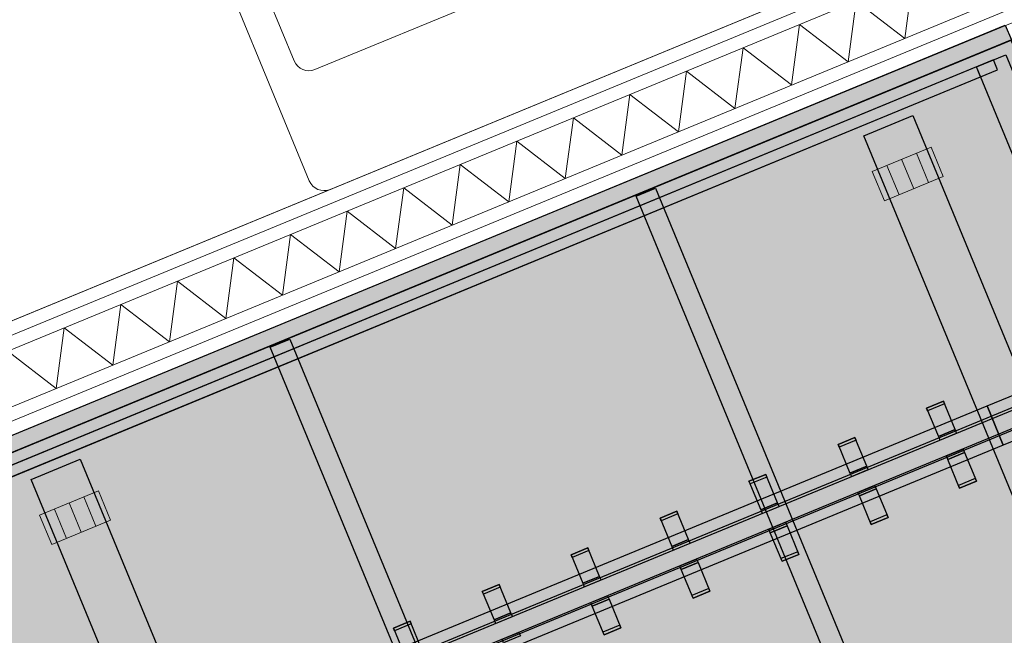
# Model space of a CAD drawing. Header units: millimetres. Extents: x -76965 to -69, y -21129 to 30747.
# Tile 30 of 65: x -26532 to -25603, y 12972 to 13553. Entities that reach past the tile are written whole.
import ezdxf
from ezdxf.enums import TextEntityAlignment as Align

# ---------------------------------------------------------------- set-up
doc = ezdxf.new("R2010")
doc.units = ezdxf.units.MM
doc.header["$MEASUREMENT"] = 0
doc.linetypes.add('B0204', pattern=[650, 500, -50, 50, -50])
doc.linetypes.add('B0702', pattern=[58.685, 39.06, -19.625001])
for name, color, linetype in [('022 Binnenwanden', 7, 'Continuous'), ('022 Binnenwanden Doorsnede-arcering', 7, 'Continuous'), ('022 Binnenwanden Laagscheidingslijnen', 7, 'Continuous'), ('079 Vaste inrichting', 7, 'Continuous'), ('079 Vaste inrichting 2D arcering', 7, 'Continuous'), ('079 Vaste inrichting Afdek-arcering', 7, 'Continuous'), ('102 Teksten ruimten _ Zones', 7, 'Continuous'), ('102 Teksten ruimten _ Zones Zone omranding', 7, 'Continuous'), ('102 Teksten ruimten _ Zones Zone tekst', 7, 'Continuous')]:
    doc.layers.add(name, color=color, linetype=linetype)
doc.styles.add('GENERATED_STYLE_1', font='txt')

# ---------------------------------------------------------------- blocks, each defined once
blk = doc.blocks.new('Lokaal 13_ 1.5_8_1', base_point=(-29162.7, 15352.44))
at = {"layer": '102 Teksten ruimten _ Zones Zone omranding', "color": 2, "linetype": 'Continuous', "lineweight": 0}
blk.add_line((-32122.4, 10964.82), (-24449.99, 14130.92), dxfattribs=at)
at = {"layer": '102 Teksten ruimten _ Zones Zone tekst', "color": 2, "lineweight": 0, "style": 'GENERATED_STYLE_1'}
for tag, height, p in [('ROOM_LSIZE', 150, (-28583.02, 15854.86)), ('ROOM_NAME', 250, (-28433.16, 15468.85)), ('ROOM_NUMBER', 150, (-28343.25, 15273.82))]:
    blk.add_attdef(tag, text='', height=height, rotation=202.42397, dxfattribs=at).set_placement(p, align=Align.TOP_LEFT)
blk = doc.blocks.new('*X50')
at = {"layer": '022 Binnenwanden Doorsnede-arcering', "color": 250, "linetype": 'Continuous', "lineweight": 0, "true_color": 0x3f3f3f}
for p, q in [((-25696.83, 13535.26), (-25689.22, 13592.49)), ((-25750.2, 13513.24), (-25742.59, 13570.47)), ((-25696.83, 13535.26), (-25742.59, 13570.47)), ((-25803.57, 13491.22), (-25795.96, 13548.45)), ((-25750.2, 13513.24), (-25795.96, 13548.45)), ((-25856.94, 13469.19), (-25849.33, 13526.42)), ((-25803.57, 13491.22), (-25849.33, 13526.42)), ((-25910.31, 13447.17), (-25902.69, 13504.4)), ((-25856.94, 13469.19), (-25902.69, 13504.4)), ((-25963.68, 13425.15), (-25956.06, 13482.38)), ((-25910.31, 13447.17), (-25956.06, 13482.38)), ((-26017.05, 13403.12), (-26009.43, 13460.35)), ((-25963.68, 13425.15), (-26009.43, 13460.35)), ((-26070.42, 13381.1), (-26062.8, 13438.33)), ((-26017.05, 13403.12), (-26062.8, 13438.33)), ((-26123.78, 13359.08), (-26116.17, 13416.31)), ((-26070.42, 13381.1), (-26116.17, 13416.31)), ((-26177.15, 13337.05), (-26169.54, 13394.28)), ((-26123.78, 13359.08), (-26169.54, 13394.28)), ((-26230.52, 13315.03), (-26222.91, 13372.26)), ((-26177.15, 13337.05), (-26222.91, 13372.26)), ((-26283.89, 13293.01), (-26276.28, 13350.24)), ((-26230.52, 13315.03), (-26276.28, 13350.24)), ((-26337.26, 13270.98), (-26329.65, 13328.21)), ((-26283.89, 13293.01), (-26329.65, 13328.21)), ((-26390.63, 13248.96), (-26383.02, 13306.19)), ((-26337.26, 13270.98), (-26383.02, 13306.19)), ((-26444, 13226.94), (-26436.39, 13284.17)), ((-26390.63, 13248.96), (-26436.39, 13284.17)), ((-26497.37, 13204.91), (-26489.76, 13262.14)), ((-26444, 13226.94), (-26489.76, 13262.14)), ((-26497.37, 13204.91), (-26543.13, 13240.12))]:
    blk.add_line(p, q, dxfattribs=at)
blk = doc.blocks.new('Wall_9_1', base_point=(-14928.81, 18059.93))
at = {"layer": '022 Binnenwanden', "color": 1, "linetype": 'Continuous', "lineweight": 0, "flags": 128}
for points in [[(-26630.37, 13122.98), (-20664.48, 15584.87)], [(-24449.99, 14130.92), (-26668.52, 13215.42)]]:
    blk.add_lwpolyline(points, dxfattribs=at)
at = {"layer": '022 Binnenwanden Laagscheidingslijnen', "color": 9, "linetype": 'Continuous', "lineweight": 0}
for p, q in [((-26635.14, 13134.54), (-20669.25, 15596.42)), ((-24433.67, 14124.13), (-26663.75, 13203.87)), ((-24417.35, 14117.34), (-26658.98, 13192.31)), ((-26639.91, 13146.09), (-24398.27, 14071.12))]:
    blk.add_line(p, q, dxfattribs=at)
at = {"layer": '022 Binnenwanden', "color": 1, "lineweight": 0}
blk.add_blockref('*X50', (0, 0), dxfattribs=at)
blk = doc.blocks.new('Slab_5_1', base_point=(-25503.22, 13203.18))
at = {"layer": '079 Vaste inrichting Afdek-arcering', "linetype": 'Continuous', "lineweight": 0, "true_color": 0xffffff}
blk.add_hatch(color=7, dxfattribs=at).paths.add_polyline_path([(-25503.22, 13203.18), (-25510.85, 13221.67), (-26490.63, 12817.17), (-26483, 12798.68)])
at = {"layer": '079 Vaste inrichting', "linetype": 'Continuous', "flags": 128}
blk.add_lwpolyline([(-25503.22, 13203.18), (-26483, 12798.68), (-26490.63, 12817.17), (-25510.85, 13221.67)], close=True, dxfattribs=at)
blk = doc.blocks.new('Slab_6_1', base_point=(-25759.58, 13151.93))
at = {"layer": '079 Vaste inrichting Afdek-arcering', "linetype": 'Continuous', "lineweight": 0, "true_color": 0xffffff}
blk.add_hatch(color=7, dxfattribs=at).paths.add_polyline_path([(-25759.58, 13151.93), (-25758.54, 13149.41), (-25742.69, 13155.96), (-25743.73, 13158.47)])
at = {"layer": '079 Vaste inrichting', "linetype": 'Continuous', "flags": 128}
blk.add_lwpolyline([(-25759.58, 13151.93), (-25743.73, 13158.47), (-25742.69, 13155.96), (-25758.54, 13149.41)], close=True, dxfattribs=at)
blk = doc.blocks.new('Slab_7_1', base_point=(-25992.96, 13002.63))
at = {"layer": '079 Vaste inrichting Afdek-arcering', "linetype": 'Continuous', "lineweight": 0, "true_color": 0xffffff}
blk.add_hatch(color=7, dxfattribs=at).paths.add_polyline_path([(-25992.96, 13002.63), (-25991.58, 12999.3), (-25975.73, 13005.85), (-25977.1, 13009.17)])
at = {"layer": '079 Vaste inrichting', "linetype": 'Continuous', "flags": 128}
blk.add_lwpolyline([(-25992.96, 13002.63), (-25977.1, 13009.17), (-25975.73, 13005.85), (-25991.58, 12999.3)], close=True, dxfattribs=at)
blk = doc.blocks.new('Slab_8_1', base_point=(-26011.63, 13047.87))
at = {"layer": '079 Vaste inrichting Afdek-arcering', "linetype": 'Continuous', "lineweight": 0, "true_color": 0xffffff}
blk.add_hatch(color=7, dxfattribs=at).paths.add_polyline_path([(-26011.63, 13047.87), (-26010.6, 13045.36), (-25994.74, 13051.9), (-25995.78, 13054.41)])
at = {"layer": '079 Vaste inrichting', "linetype": 'Continuous', "flags": 128}
blk.add_lwpolyline([(-26011.63, 13047.87), (-25995.78, 13054.41), (-25994.74, 13051.9), (-26010.6, 13045.36)], close=True, dxfattribs=at)
blk = doc.blocks.new('Slab_9_1', base_point=(-25748.45, 13124.96))
at = {"layer": '079 Vaste inrichting Afdek-arcering', "linetype": 'Continuous', "lineweight": 0, "true_color": 0xffffff}
blk.add_hatch(color=7, dxfattribs=at).paths.add_polyline_path([(-25748.45, 13124.96), (-25732.59, 13131.51), (-25743.73, 13158.47), (-25759.58, 13151.93)])
at = {"layer": '079 Vaste inrichting', "linetype": 'Continuous', "flags": 128}
blk.add_lwpolyline([(-25748.45, 13124.96), (-25732.59, 13131.51), (-25743.73, 13158.47), (-25759.58, 13151.93)], close=True, dxfattribs=at)
blk = doc.blocks.new('Slab_10_1', base_point=(-25612.94, 13514.9))
at = {"layer": '079 Vaste inrichting Afdek-arcering', "linetype": 'Continuous', "lineweight": 0, "true_color": 0xffffff}
blk.add_hatch(color=7, dxfattribs=at).paths.add_polyline_path([(-25612.94, 13514.9), (-26592.72, 13110.4), (-26588.91, 13101.15), (-25609.12, 13505.65)])
at = {"layer": '079 Vaste inrichting', "linetype": 'Continuous', "flags": 128}
blk.add_lwpolyline([(-25612.94, 13514.9), (-26592.72, 13110.4), (-26588.91, 13101.15), (-25609.12, 13505.65)], close=True, dxfattribs=at)
blk = doc.blocks.new('Slab_11_1', base_point=(-25843.74, 13117.18))
at = {"layer": '079 Vaste inrichting Afdek-arcering', "linetype": 'Continuous', "lineweight": 0, "true_color": 0xffffff}
blk.add_hatch(color=7, dxfattribs=at).paths.add_polyline_path([(-25843.74, 13117.18), (-25842.71, 13114.67), (-25826.85, 13121.21), (-25827.89, 13123.73)])
at = {"layer": '079 Vaste inrichting', "linetype": 'Continuous', "flags": 128}
blk.add_lwpolyline([(-25843.74, 13117.18), (-25827.89, 13123.73), (-25826.85, 13121.21), (-25842.71, 13114.67)], close=True, dxfattribs=at)
blk = doc.blocks.new('Slab_18_1', base_point=(-25832.61, 13090.22))
at = {"layer": '079 Vaste inrichting Afdek-arcering', "linetype": 'Continuous', "lineweight": 0, "true_color": 0xffffff}
blk.add_hatch(color=7, dxfattribs=at).paths.add_polyline_path([(-25832.61, 13090.22), (-25816.76, 13096.76), (-25827.89, 13123.73), (-25843.74, 13117.18)])
at = {"layer": '079 Vaste inrichting', "linetype": 'Continuous', "flags": 128}
blk.add_lwpolyline([(-25832.61, 13090.22), (-25816.76, 13096.76), (-25827.89, 13123.73), (-25843.74, 13117.18)], close=True, dxfattribs=at)
blk = doc.blocks.new('Slab_19_1', base_point=(-25831.24, 13086.89))
at = {"layer": '079 Vaste inrichting Afdek-arcering', "linetype": 'Continuous', "lineweight": 0, "true_color": 0xffffff}
blk.add_hatch(color=7, dxfattribs=at).paths.add_polyline_path([(-25831.24, 13086.89), (-25815.38, 13093.44), (-25816.76, 13096.76), (-25832.61, 13090.22)])
at = {"layer": '079 Vaste inrichting', "linetype": 'Continuous', "flags": 128}
blk.add_lwpolyline([(-25831.24, 13086.89), (-25815.38, 13093.44), (-25816.76, 13096.76), (-25832.61, 13090.22)], close=True, dxfattribs=at)
blk = doc.blocks.new('Slab_20_1', base_point=(-26084.23, 12986.34))
at = {"layer": '079 Vaste inrichting Afdek-arcering', "linetype": 'Continuous', "lineweight": 0, "true_color": 0xffffff}
blk.add_hatch(color=7, dxfattribs=at).paths.add_polyline_path([(-26084.23, 12986.34), (-26068.37, 12992.88), (-26079.51, 13019.85), (-26095.36, 13013.3)])
at = {"layer": '079 Vaste inrichting', "linetype": 'Continuous', "flags": 128}
blk.add_lwpolyline([(-26084.23, 12986.34), (-26068.37, 12992.88), (-26079.51, 13019.85), (-26095.36, 13013.3)], close=True, dxfattribs=at)
blk = doc.blocks.new('Slab_21_1', base_point=(-26168.12, 12951.7))
at = {"layer": '079 Vaste inrichting Afdek-arcering', "linetype": 'Continuous', "lineweight": 0, "true_color": 0xffffff}
blk.add_hatch(color=7, dxfattribs=at).paths.add_polyline_path([(-26168.12, 12951.7), (-26152.26, 12958.25), (-26163.4, 12985.21), (-26179.25, 12978.67)])
at = {"layer": '079 Vaste inrichting', "linetype": 'Continuous', "flags": 128}
blk.add_lwpolyline([(-26168.12, 12951.7), (-26152.26, 12958.25), (-26163.4, 12985.21), (-26179.25, 12978.67)], close=True, dxfattribs=at)
blk = doc.blocks.new('Slab_22_1', base_point=(-25657.52, 13141.11))
at = {"layer": '079 Vaste inrichting Afdek-arcering', "linetype": 'Continuous', "lineweight": 0, "true_color": 0xffffff}
blk.add_hatch(color=7, dxfattribs=at).paths.add_polyline_path([(-25657.52, 13141.11), (-25656.15, 13137.78), (-25640.29, 13144.33), (-25641.67, 13147.65)])
at = {"layer": '079 Vaste inrichting', "linetype": 'Continuous', "flags": 128}
blk.add_lwpolyline([(-25657.52, 13141.11), (-25641.67, 13147.65), (-25640.29, 13144.33), (-25656.15, 13137.78)], close=True, dxfattribs=at)
blk = doc.blocks.new('Slab_23_1', base_point=(-26095.36, 13013.3))
at = {"layer": '079 Vaste inrichting Afdek-arcering', "linetype": 'Continuous', "lineweight": 0, "true_color": 0xffffff}
blk.add_hatch(color=7, dxfattribs=at).paths.add_polyline_path([(-26095.36, 13013.3), (-26094.33, 13010.79), (-26078.47, 13017.33), (-26079.51, 13019.85)])
at = {"layer": '079 Vaste inrichting', "linetype": 'Continuous', "flags": 128}
blk.add_lwpolyline([(-26095.36, 13013.3), (-26079.51, 13019.85), (-26078.47, 13017.33), (-26094.33, 13010.79)], close=True, dxfattribs=at)
blk = doc.blocks.new('Slab_25_1', base_point=(-25596.37, 13533.64))
at = {"layer": '079 Vaste inrichting Afdek-arcering', "linetype": 'Continuous', "lineweight": 0, "true_color": 0xffffff}
blk.add_hatch(color=7, dxfattribs=at).paths.add_polyline_path([(-25596.37, 13533.64), (-26622.37, 13110.06), (-26362.88, 12481.52), (-25336.81, 12904.93)])
at = {"layer": '079 Vaste inrichting', "linetype": 'Continuous', "flags": 128}
blk.add_lwpolyline([(-25596.37, 13533.64), (-25336.81, 12904.93), (-26362.88, 12481.52), (-26622.37, 13110.06)], close=True, dxfattribs=at)
blk = doc.blocks.new('Slab_26_1', base_point=(-26017.81, 12623.91))
at = {"layer": '079 Vaste inrichting Afdek-arcering', "linetype": 'Continuous', "lineweight": 0, "true_color": 0xffffff}
blk.add_hatch(color=7, dxfattribs=at).paths.add_polyline_path([(-26017.81, 12623.91), (-26276.88, 13251.45), (-26295.37, 13243.82), (-26036.29, 12616.28)])
at = {"layer": '079 Vaste inrichting', "linetype": 'Continuous', "flags": 128}
blk.add_lwpolyline([(-26017.81, 12623.91), (-26036.29, 12616.28), (-26295.37, 13243.82), (-26276.88, 13251.45)], close=True, dxfattribs=at)
blk = doc.blocks.new('Slab_27_1', base_point=(-25596.37, 13533.64))
at = {"layer": '079 Vaste inrichting Afdek-arcering', "linetype": 'Continuous', "lineweight": 0, "true_color": 0xffffff}
blk.add_hatch(color=7, dxfattribs=at).paths.add_polyline_path([(-25596.37, 13533.64), (-26622.37, 13110.06), (-26362.88, 12481.52), (-25336.81, 12904.93)])
at = {"layer": '079 Vaste inrichting', "linetype": 'Continuous', "flags": 128}
blk.add_lwpolyline([(-25596.37, 13533.64), (-26622.37, 13110.06), (-26362.88, 12481.52), (-25336.81, 12904.93)], close=True, dxfattribs=at)
blk = doc.blocks.new('Slab_30_1', base_point=(-26076.68, 12968.06))
at = {"layer": '079 Vaste inrichting Afdek-arcering', "linetype": 'Continuous', "lineweight": 0, "true_color": 0xffffff}
blk.add_hatch(color=7, dxfattribs=at).paths.add_polyline_path([(-26076.68, 12968.06), (-26075.31, 12964.73), (-26059.46, 12971.28), (-26060.83, 12974.6)])
at = {"layer": '079 Vaste inrichting', "linetype": 'Continuous', "flags": 128}
blk.add_lwpolyline([(-26076.68, 12968.06), (-26060.83, 12974.6), (-26059.46, 12971.28), (-26075.31, 12964.73)], close=True, dxfattribs=at)
blk = doc.blocks.new('Slab_34_1', base_point=(-25980.45, 12972.34))
at = {"layer": '079 Vaste inrichting Afdek-arcering', "linetype": 'Continuous', "lineweight": 0, "true_color": 0xffffff}
blk.add_hatch(color=7, dxfattribs=at).paths.add_polyline_path([(-25980.45, 12972.34), (-25964.6, 12978.88), (-25965.63, 12981.4), (-25981.49, 12974.85)])
at = {"layer": '079 Vaste inrichting', "linetype": 'Continuous', "flags": 128}
blk.add_lwpolyline([(-25980.45, 12972.34), (-25964.6, 12978.88), (-25965.63, 12981.4), (-25981.49, 12974.85)], close=True, dxfattribs=at)
blk = doc.blocks.new('Slab_37_1', base_point=(-25916.56, 13055.56))
at = {"layer": '079 Vaste inrichting Afdek-arcering', "linetype": 'Continuous', "lineweight": 0, "true_color": 0xffffff}
blk.add_hatch(color=7, dxfattribs=at).paths.add_polyline_path([(-25916.56, 13055.56), (-25900.7, 13062.11), (-25911.83, 13089.07), (-25927.69, 13082.52)])
at = {"layer": '079 Vaste inrichting', "linetype": 'Continuous', "flags": 128}
blk.add_lwpolyline([(-25916.56, 13055.56), (-25900.7, 13062.11), (-25911.83, 13089.07), (-25927.69, 13082.52)], close=True, dxfattribs=at)
blk = doc.blocks.new('Slab_38_1', base_point=(-25927.69, 13082.52))
at = {"layer": '079 Vaste inrichting Afdek-arcering', "linetype": 'Continuous', "lineweight": 0, "true_color": 0xffffff}
blk.add_hatch(color=7, dxfattribs=at).paths.add_polyline_path([(-25927.69, 13082.52), (-25926.65, 13080.01), (-25910.8, 13086.56), (-25911.83, 13089.07)])
at = {"layer": '079 Vaste inrichting', "linetype": 'Continuous', "flags": 128}
blk.add_lwpolyline([(-25927.69, 13082.52), (-25911.83, 13089.07), (-25910.8, 13086.56), (-25926.65, 13080.01)], close=True, dxfattribs=at)
blk = doc.blocks.new('Slab_41_1', base_point=(-25576.15, 13162.74))
at = {"layer": '079 Vaste inrichting Afdek-arcering', "linetype": 'Continuous', "lineweight": 0, "true_color": 0xffffff}
blk.add_hatch(color=7, dxfattribs=at).paths.add_polyline_path([(-25576.15, 13162.74), (-25591.41, 13199.72), (-25619.14, 13188.27), (-25603.88, 13151.3)])
at = {"layer": '079 Vaste inrichting', "linetype": 'Continuous', "flags": 128}
blk.add_lwpolyline([(-25576.15, 13162.74), (-25603.88, 13151.3), (-25619.14, 13188.27), (-25591.41, 13199.72)], close=True, dxfattribs=at)
blk = doc.blocks.new('Slab_42_1', base_point=(-25645.02, 13110.82))
at = {"layer": '079 Vaste inrichting Afdek-arcering', "linetype": 'Continuous', "lineweight": 0, "true_color": 0xffffff}
blk.add_hatch(color=7, dxfattribs=at).paths.add_polyline_path([(-25645.02, 13110.82), (-25629.16, 13117.37), (-25630.2, 13119.88), (-25646.05, 13113.33)])
at = {"layer": '079 Vaste inrichting', "linetype": 'Continuous', "flags": 128}
blk.add_lwpolyline([(-25645.02, 13110.82), (-25629.16, 13117.37), (-25630.2, 13119.88), (-25646.05, 13113.33)], close=True, dxfattribs=at)
blk = doc.blocks.new('Slab_45_1', base_point=(-25740.9, 13106.68))
at = {"layer": '079 Vaste inrichting Afdek-arcering', "linetype": 'Continuous', "lineweight": 0, "true_color": 0xffffff}
blk.add_hatch(color=7, dxfattribs=at).paths.add_polyline_path([(-25740.9, 13106.68), (-25739.53, 13103.36), (-25723.67, 13109.91), (-25725.05, 13113.23)])
at = {"layer": '079 Vaste inrichting', "linetype": 'Continuous', "flags": 128}
blk.add_lwpolyline([(-25740.9, 13106.68), (-25725.05, 13113.23), (-25723.67, 13109.91), (-25739.53, 13103.36)], close=True, dxfattribs=at)
blk = doc.blocks.new('Slab_46_1', base_point=(-25915.18, 13052.24))
at = {"layer": '079 Vaste inrichting Afdek-arcering', "linetype": 'Continuous', "lineweight": 0, "true_color": 0xffffff}
blk.add_hatch(color=7, dxfattribs=at).paths.add_polyline_path([(-25915.18, 13052.24), (-25899.33, 13058.78), (-25900.7, 13062.11), (-25916.56, 13055.56)])
at = {"layer": '079 Vaste inrichting', "linetype": 'Continuous', "flags": 128}
blk.add_lwpolyline([(-25915.18, 13052.24), (-25899.33, 13058.78), (-25900.7, 13062.11), (-25916.56, 13055.56)], close=True, dxfattribs=at)
blk = doc.blocks.new('Slab_47_1', base_point=(-25999.13, 13017.58))
at = {"layer": '079 Vaste inrichting Afdek-arcering', "linetype": 'Continuous', "lineweight": 0, "true_color": 0xffffff}
blk.add_hatch(color=7, dxfattribs=at).paths.add_polyline_path([(-25999.13, 13017.58), (-25983.27, 13024.13), (-25984.65, 13027.45), (-26000.5, 13020.9)])
at = {"layer": '079 Vaste inrichting', "linetype": 'Continuous', "flags": 128}
blk.add_lwpolyline([(-25999.13, 13017.58), (-25983.27, 13024.13), (-25984.65, 13027.45), (-26000.5, 13020.9)], close=True, dxfattribs=at)
blk = doc.blocks.new('Slab_48_1', base_point=(-26000.5, 13020.9))
at = {"layer": '079 Vaste inrichting Afdek-arcering', "linetype": 'Continuous', "lineweight": 0, "true_color": 0xffffff}
blk.add_hatch(color=7, dxfattribs=at).paths.add_polyline_path([(-26000.5, 13020.9), (-25984.65, 13027.45), (-25995.78, 13054.41), (-26011.63, 13047.87)])
at = {"layer": '079 Vaste inrichting', "linetype": 'Continuous', "flags": 128}
blk.add_lwpolyline([(-26000.5, 13020.9), (-25984.65, 13027.45), (-25995.78, 13054.41), (-26011.63, 13047.87)], close=True, dxfattribs=at)
blk = doc.blocks.new('Slab_49_1', base_point=(-25812.56, 13041.65))
at = {"layer": '079 Vaste inrichting Afdek-arcering', "linetype": 'Continuous', "lineweight": 0, "true_color": 0xffffff}
blk.add_hatch(color=7, dxfattribs=at).paths.add_polyline_path([(-25812.56, 13041.65), (-25796.71, 13048.2), (-25797.74, 13050.71), (-25813.6, 13044.16)])
at = {"layer": '079 Vaste inrichting', "linetype": 'Continuous', "flags": 128}
blk.add_lwpolyline([(-25812.56, 13041.65), (-25796.71, 13048.2), (-25797.74, 13050.71), (-25813.6, 13044.16)], close=True, dxfattribs=at)
blk = doc.blocks.new('Slab_50_1', base_point=(-25909.01, 13037.28))
at = {"layer": '079 Vaste inrichting Afdek-arcering', "linetype": 'Continuous', "lineweight": 0, "true_color": 0xffffff}
blk.add_hatch(color=7, dxfattribs=at).paths.add_polyline_path([(-25909.01, 13037.28), (-25907.64, 13033.96), (-25891.78, 13040.5), (-25893.15, 13043.83)])
at = {"layer": '079 Vaste inrichting', "linetype": 'Continuous', "flags": 128}
blk.add_lwpolyline([(-25909.01, 13037.28), (-25893.15, 13043.83), (-25891.78, 13040.5), (-25907.64, 13033.96)], close=True, dxfattribs=at)
blk = doc.blocks.new('Slab_51_1', base_point=(-25991.58, 12999.3))
at = {"layer": '079 Vaste inrichting Afdek-arcering', "linetype": 'Continuous', "lineweight": 0, "true_color": 0xffffff}
blk.add_hatch(color=7, dxfattribs=at).paths.add_polyline_path([(-25991.58, 12999.3), (-25980.45, 12972.34), (-25964.6, 12978.88), (-25975.73, 13005.85)])
at = {"layer": '079 Vaste inrichting', "linetype": 'Continuous', "flags": 128}
blk.add_lwpolyline([(-25991.58, 12999.3), (-25975.73, 13005.85), (-25964.6, 12978.88), (-25980.45, 12972.34)], close=True, dxfattribs=at)
blk = doc.blocks.new('Slab_52_1', base_point=(-25896.51, 13007))
at = {"layer": '079 Vaste inrichting Afdek-arcering', "linetype": 'Continuous', "lineweight": 0, "true_color": 0xffffff}
blk.add_hatch(color=7, dxfattribs=at).paths.add_polyline_path([(-25896.51, 13007), (-25880.65, 13013.54), (-25881.69, 13016.05), (-25897.54, 13009.51)])
at = {"layer": '079 Vaste inrichting', "linetype": 'Continuous', "flags": 128}
blk.add_lwpolyline([(-25896.51, 13007), (-25880.65, 13013.54), (-25881.69, 13016.05), (-25897.54, 13009.51)], close=True, dxfattribs=at)
blk = doc.blocks.new('Slab_53_1', base_point=(-25823.69, 13068.61))
at = {"layer": '079 Vaste inrichting Afdek-arcering', "linetype": 'Continuous', "lineweight": 0, "true_color": 0xffffff}
blk.add_hatch(color=7, dxfattribs=at).paths.add_polyline_path([(-25823.69, 13068.61), (-25812.56, 13041.65), (-25796.71, 13048.2), (-25807.84, 13075.16)])
at = {"layer": '079 Vaste inrichting', "linetype": 'Continuous', "flags": 128}
blk.add_lwpolyline([(-25823.69, 13068.61), (-25807.84, 13075.16), (-25796.71, 13048.2), (-25812.56, 13041.65)], close=True, dxfattribs=at)
blk = doc.blocks.new('Slab_54_1', base_point=(-25747.08, 13121.64))
at = {"layer": '079 Vaste inrichting Afdek-arcering', "linetype": 'Continuous', "lineweight": 0, "true_color": 0xffffff}
blk.add_hatch(color=7, dxfattribs=at).paths.add_polyline_path([(-25747.08, 13121.64), (-25731.22, 13128.19), (-25732.59, 13131.51), (-25748.45, 13124.96)])
at = {"layer": '079 Vaste inrichting', "linetype": 'Continuous', "flags": 128}
blk.add_lwpolyline([(-25747.08, 13121.64), (-25731.22, 13128.19), (-25732.59, 13131.51), (-25748.45, 13124.96)], close=True, dxfattribs=at)
blk = doc.blocks.new('Slab_55_1', base_point=(-25825.07, 13071.94))
at = {"layer": '079 Vaste inrichting Afdek-arcering', "linetype": 'Continuous', "lineweight": 0, "true_color": 0xffffff}
blk.add_hatch(color=7, dxfattribs=at).paths.add_polyline_path([(-25825.07, 13071.94), (-25823.69, 13068.61), (-25807.84, 13075.16), (-25809.21, 13078.48)])
at = {"layer": '079 Vaste inrichting', "linetype": 'Continuous', "flags": 128}
blk.add_lwpolyline([(-25825.07, 13071.94), (-25809.21, 13078.48), (-25807.84, 13075.16), (-25823.69, 13068.61)], close=True, dxfattribs=at)
blk = doc.blocks.new('Slab_56_1', base_point=(-25676.2, 13186.35))
at = {"layer": '079 Vaste inrichting Afdek-arcering', "linetype": 'Continuous', "lineweight": 0, "true_color": 0xffffff}
blk.add_hatch(color=7, dxfattribs=at).paths.add_polyline_path([(-25676.2, 13186.35), (-25675.16, 13183.84), (-25659.31, 13190.38), (-25660.34, 13192.9)])
at = {"layer": '079 Vaste inrichting', "linetype": 'Continuous', "flags": 128}
blk.add_lwpolyline([(-25676.2, 13186.35), (-25660.34, 13192.9), (-25659.31, 13190.38), (-25675.16, 13183.84)], close=True, dxfattribs=at)
blk = doc.blocks.new('Slab_57_1', base_point=(-25735.23, 13443.26))
at = {"layer": '079 Vaste inrichting Afdek-arcering', "linetype": 'Continuous', "lineweight": 0, "true_color": 0xffffff}
blk.add_hatch(color=7, dxfattribs=at).paths.add_polyline_path([(-25735.23, 13443.26), (-25506.27, 12888.67), (-25460.05, 12907.75), (-25689.02, 13462.34)])
at = {"layer": '079 Vaste inrichting', "linetype": 'Continuous', "flags": 128}
blk.add_lwpolyline([(-25735.23, 13443.26), (-25689.02, 13462.34), (-25460.05, 12907.75), (-25506.27, 12888.67)], close=True, dxfattribs=at)
blk = doc.blocks.new('Slab_58_1', base_point=(-26520.91, 13118.9))
at = {"layer": '079 Vaste inrichting Afdek-arcering', "linetype": 'Continuous', "lineweight": 0, "true_color": 0xffffff}
blk.add_hatch(color=7, dxfattribs=at).paths.add_polyline_path([(-26520.91, 13118.9), (-26291.95, 12564.3), (-26245.73, 12583.38), (-26474.69, 13137.98)])
at = {"layer": '079 Vaste inrichting', "linetype": 'Continuous', "flags": 128}
blk.add_lwpolyline([(-26520.91, 13118.9), (-26474.69, 13137.98), (-26245.73, 12583.38), (-26291.95, 12564.3)], close=True, dxfattribs=at)
blk = doc.blocks.new('Slab_60_1', base_point=(-25907.64, 13033.96))
at = {"layer": '079 Vaste inrichting Afdek-arcering', "linetype": 'Continuous', "lineweight": 0, "true_color": 0xffffff}
blk.add_hatch(color=7, dxfattribs=at).paths.add_polyline_path([(-25907.64, 13033.96), (-25896.51, 13007), (-25880.65, 13013.54), (-25891.78, 13040.5)])
at = {"layer": '079 Vaste inrichting', "linetype": 'Continuous', "flags": 128}
blk.add_lwpolyline([(-25907.64, 13033.96), (-25891.78, 13040.5), (-25880.65, 13013.54), (-25896.51, 13007)], close=True, dxfattribs=at)
blk = doc.blocks.new('Slab_62_1', base_point=(-25728.4, 13076.4))
at = {"layer": '079 Vaste inrichting Afdek-arcering', "linetype": 'Continuous', "lineweight": 0, "true_color": 0xffffff}
blk.add_hatch(color=7, dxfattribs=at).paths.add_polyline_path([(-25728.4, 13076.4), (-25712.54, 13082.94), (-25713.58, 13085.46), (-25729.44, 13078.91)])
at = {"layer": '079 Vaste inrichting', "linetype": 'Continuous', "flags": 128}
blk.add_lwpolyline([(-25728.4, 13076.4), (-25712.54, 13082.94), (-25713.58, 13085.46), (-25729.44, 13078.91)], close=True, dxfattribs=at)
blk = doc.blocks.new('Slab_63_1', base_point=(-25739.53, 13103.36))
at = {"layer": '079 Vaste inrichting Afdek-arcering', "linetype": 'Continuous', "lineweight": 0, "true_color": 0xffffff}
blk.add_hatch(color=7, dxfattribs=at).paths.add_polyline_path([(-25739.53, 13103.36), (-25728.4, 13076.4), (-25712.54, 13082.94), (-25723.67, 13109.91)])
at = {"layer": '079 Vaste inrichting', "linetype": 'Continuous', "flags": 128}
blk.add_lwpolyline([(-25739.53, 13103.36), (-25723.67, 13109.91), (-25712.54, 13082.94), (-25728.4, 13076.4)], close=True, dxfattribs=at)
blk = doc.blocks.new('Slab_64_1', base_point=(-25656.15, 13137.78))
at = {"layer": '079 Vaste inrichting Afdek-arcering', "linetype": 'Continuous', "lineweight": 0, "true_color": 0xffffff}
blk.add_hatch(color=7, dxfattribs=at).paths.add_polyline_path([(-25656.15, 13137.78), (-25645.02, 13110.82), (-25629.16, 13117.37), (-25640.29, 13144.33)])
at = {"layer": '079 Vaste inrichting', "linetype": 'Continuous', "flags": 128}
blk.add_lwpolyline([(-25656.15, 13137.78), (-25640.29, 13144.33), (-25629.16, 13117.37), (-25645.02, 13110.82)], close=True, dxfattribs=at)
blk = doc.blocks.new('Slab_72_1', base_point=(-25357.19, 12928.09))
at = {"layer": '079 Vaste inrichting Afdek-arcering', "linetype": 'Continuous', "lineweight": 0, "true_color": 0xffffff}
blk.add_hatch(color=7, dxfattribs=at).paths.add_polyline_path([(-25357.19, 12928.09), (-25601.42, 13519.66), (-25629.15, 13508.21), (-25384.92, 12916.64)])
at = {"layer": '079 Vaste inrichting', "linetype": 'Continuous', "flags": 128}
blk.add_lwpolyline([(-25357.19, 12928.09), (-25384.92, 12916.64), (-25629.15, 13508.21), (-25601.42, 13519.66)], close=True, dxfattribs=at)
blk = doc.blocks.new('Slab_76_1', base_point=(-26636.66, 13092.26))
at = {"layer": '079 Vaste inrichting Afdek-arcering', "linetype": 'Continuous', "lineweight": 0, "true_color": 0xffffff}
blk.add_hatch(color=7, dxfattribs=at).paths.add_polyline_path([(-26636.66, 13092.26), (-26392.43, 12500.69), (-26364.7, 12512.14), (-26608.93, 13103.71)])
at = {"layer": '079 Vaste inrichting', "linetype": 'Continuous', "flags": 128}
blk.add_lwpolyline([(-26636.66, 13092.26), (-26608.93, 13103.71), (-26364.7, 12512.14), (-26392.43, 12500.69)], close=True, dxfattribs=at)
blk = doc.blocks.new('Slab_77_1', base_point=(-25665.07, 13159.39))
at = {"layer": '079 Vaste inrichting Afdek-arcering', "linetype": 'Continuous', "lineweight": 0, "true_color": 0xffffff}
blk.add_hatch(color=7, dxfattribs=at).paths.add_polyline_path([(-25665.07, 13159.39), (-25649.21, 13165.93), (-25660.34, 13192.9), (-25676.2, 13186.35)])
at = {"layer": '079 Vaste inrichting', "linetype": 'Continuous', "flags": 128}
blk.add_lwpolyline([(-25665.07, 13159.39), (-25649.21, 13165.93), (-25660.34, 13192.9), (-25676.2, 13186.35)], close=True, dxfattribs=at)
blk = doc.blocks.new('Slab_78_1', base_point=(-25663.7, 13156.06))
at = {"layer": '079 Vaste inrichting Afdek-arcering', "linetype": 'Continuous', "lineweight": 0, "true_color": 0xffffff}
blk.add_hatch(color=7, dxfattribs=at).paths.add_polyline_path([(-25663.7, 13156.06), (-25647.84, 13162.61), (-25649.21, 13165.93), (-25665.07, 13159.39)])
at = {"layer": '079 Vaste inrichting', "linetype": 'Continuous', "flags": 128}
blk.add_lwpolyline([(-25663.7, 13156.06), (-25647.84, 13162.61), (-25649.21, 13165.93), (-25665.07, 13159.39)], close=True, dxfattribs=at)
blk = doc.blocks.new('Slab_80_1', base_point=(-26082.86, 12983.01))
at = {"layer": '079 Vaste inrichting Afdek-arcering', "linetype": 'Continuous', "lineweight": 0, "true_color": 0xffffff}
blk.add_hatch(color=7, dxfattribs=at).paths.add_polyline_path([(-26082.86, 12983.01), (-26067, 12989.56), (-26068.37, 12992.88), (-26084.23, 12986.34)])
at = {"layer": '079 Vaste inrichting', "linetype": 'Continuous', "flags": 128}
blk.add_lwpolyline([(-26082.86, 12983.01), (-26067, 12989.56), (-26068.37, 12992.88), (-26084.23, 12986.34)], close=True, dxfattribs=at)
blk = doc.blocks.new('Slab_81_1', base_point=(-26179.25, 12978.67))
at = {"layer": '079 Vaste inrichting Afdek-arcering', "linetype": 'Continuous', "lineweight": 0, "true_color": 0xffffff}
blk.add_hatch(color=7, dxfattribs=at).paths.add_polyline_path([(-26179.25, 12978.67), (-26178.21, 12976.16), (-26162.36, 12982.7), (-26163.4, 12985.21)])
at = {"layer": '079 Vaste inrichting', "linetype": 'Continuous', "flags": 128}
blk.add_lwpolyline([(-26179.25, 12978.67), (-26163.4, 12985.21), (-26162.36, 12982.7), (-26178.21, 12976.16)], close=True, dxfattribs=at)
blk = doc.blocks.new('Slab_84_1', base_point=(-25672.73, 12766.31))
at = {"layer": '079 Vaste inrichting Afdek-arcering', "linetype": 'Continuous', "lineweight": 0, "true_color": 0xffffff}
blk.add_hatch(color=7, dxfattribs=at).paths.add_polyline_path([(-25672.73, 12766.31), (-25931.83, 13393.9), (-25950.32, 13386.27), (-25691.22, 12758.68)])
at = {"layer": '079 Vaste inrichting', "linetype": 'Continuous', "flags": 128}
blk.add_lwpolyline([(-25672.73, 12766.31), (-25691.22, 12758.68), (-25950.32, 13386.27), (-25931.83, 13393.9)], close=True, dxfattribs=at)
blk = doc.blocks.new('Slab_85_1', base_point=(-26377.09, 12875.35))
at = {"layer": '079 Vaste inrichting Afdek-arcering', "linetype": 'Continuous', "lineweight": 0, "true_color": 0xffffff}
blk.add_hatch(color=7, dxfattribs=at).paths.add_polyline_path([(-26377.09, 12875.35), (-26361.82, 12838.38), (-25603.88, 13151.3), (-25619.14, 13188.27)])
at = {"layer": '079 Vaste inrichting', "linetype": 'Continuous', "flags": 128}
blk.add_lwpolyline([(-26377.09, 12875.35), (-25619.14, 13188.27), (-25603.88, 13151.3), (-26361.82, 12838.38)], close=True, dxfattribs=at)
blk = doc.blocks.new('Slab_86_1', base_point=(-25629.15, 13508.21))
at = {"layer": '079 Vaste inrichting Afdek-arcering', "linetype": 'Continuous', "lineweight": 0, "true_color": 0xffffff}
blk.add_hatch(color=7, dxfattribs=at).paths.add_polyline_path([(-25629.15, 13508.21), (-26608.93, 13103.71), (-26605.12, 13094.47), (-25625.33, 13498.97)])
at = {"layer": '079 Vaste inrichting', "linetype": 'Continuous', "flags": 128}
blk.add_lwpolyline([(-25629.15, 13508.21), (-26608.93, 13103.71), (-26605.12, 13094.47), (-25625.33, 13498.97)], close=True, dxfattribs=at)
blk = doc.blocks.new('Slab_87_1', base_point=(-25601.88, 13547.59))
at = {"layer": '079 Vaste inrichting Afdek-arcering', "linetype": 'Continuous', "lineweight": 0, "true_color": 0xffffff}
blk.add_hatch(color=7, dxfattribs=at).paths.add_polyline_path([(-25601.88, 13547.59), (-26630.37, 13122.98), (-26624.65, 13109.12), (-25596.16, 13533.72)])
at = {"layer": '079 Vaste inrichting', "linetype": 'Continuous', "flags": 128}
blk.add_lwpolyline([(-25601.88, 13547.59), (-25596.16, 13533.72), (-26624.65, 13109.12), (-26630.37, 13122.98)], close=True, dxfattribs=at)
blk = doc.blocks.new('Slab_88_1', base_point=(-26469.41, 12823.43))
at = {"layer": '079 Vaste inrichting Afdek-arcering', "linetype": 'Continuous', "lineweight": 0, "true_color": 0xffffff}
blk.add_hatch(color=7, dxfattribs=at).paths.add_polyline_path([(-26469.41, 12823.43), (-26463.23, 12808.47), (-25522.67, 13196.78), (-25528.85, 13211.73)])
at = {"layer": '079 Vaste inrichting', "linetype": 'Continuous', "flags": 128}
blk.add_lwpolyline([(-26469.41, 12823.43), (-25528.85, 13211.73), (-25522.67, 13196.78), (-26463.23, 12808.47)], close=True, dxfattribs=at)
blk = doc.blocks.new('Buis 17')
at = {"layer": '079 Vaste inrichting 2D arcering', "linetype": 'Continuous', "lineweight": 0, "true_color": 0x3f3f3f}
blk.add_hatch(color=250, dxfattribs=at).paths.add_polyline_path([(0, 30), (0, -30), (30, -30), (30, 30)])
at = {"layer": '079 Vaste inrichting', "color": 1, "linetype": 'Continuous', "lineweight": 0}
for p, q in [((0, 30), (0, -30)), ((30, 30), (0, 30)), ((30, -30), (30, 30)), ((0, -30), (30, -30))]:
    blk.add_line(p, q, dxfattribs=at)
at = {"layer": '079 Vaste inrichting', "color": 1, "linetype": 'B0702', "lineweight": 0}
for p, q in [((0, 15), (30, 15)), ((0, -15), (30, -15))]:
    blk.add_line(p, q, dxfattribs=at)
at = {"layer": '079 Vaste inrichting', "color": 9, "linetype": 'B0204', "lineweight": 0}
blk.add_line((0, 0), (30, 0), dxfattribs=at)
blk = doc.blocks.new('Wasbak 17_2')
at = {"layer": '079 Vaste inrichting', "color": 1, "linetype": 'Continuous', "lineweight": 0}
for p, q in [((-360, 0), (360, 0)), ((-375, -425), (-375, -15)), ((375, -15), (375, -425)), ((-25, -60), (-21, -101.95)), ((21, -101.95), (25, -60)), ((-13.6, -99.78), (-13.6, -84.91)), ((-13.6, -84.91), (13.6, -84.91)), ((13.6, -84.91), (13.6, -99.78)), ((-330, -110), (330, -110)), ((-17.73, -111.47), (-11.1, -164.4)), ((11.1, -164.4), (17.73, -111.47)), ((-345, -395), (-345, -125)), ((345, -125), (345, -395)), ((330, -410), (-330, -410)), ((360, -440), (-360, -440))]:
    blk.add_line(p, q, dxfattribs=at)
blk.add_circle((0, -215), 20, dxfattribs=at)
for centre, radius, start, end in [((-360, -15), 15, 90, 180), ((360, -15), 15, 0, 90), ((0, -60), 25, 0, 180), ((0, -100.05), 21.09, 185.16961, 212.77103), ((0, -99.78), 13.6, 180, 0), ((0, -100.05), 21.09, 327.22897, 354.83039), ((-330, -125), 15, 90, 180), ((0, -100.05), 21.09, 212.77103, 327.22897), ((330, -125), 15, 0, 90), ((0, -163.01), 11.19, 187.13892, 352.86108), ((-330, -395), 15, 180, 270), ((330, -395), 15, 270, 0), ((-360, -425), 15, 180, 270), ((360, -425), 15, 270, 0)]:
    blk.add_arc(centre, radius, start, end, dxfattribs=at)
for p in [(-25, -60), (21, -101.95), (-17.73, -111.47), (11.1, -164.4)]:
    blk.add_point(p, dxfattribs=at)

msp = doc.modelspace()

# ---------------------------------------------------------------- linework, layer by layer
at = {"layer": '102 Teksten ruimten _ Zones Zone omranding', "color": 33, "linetype": 'Continuous', "lineweight": 0, "true_color": 0xde9d5d, "flags": 128}
msp.add_lwpolyline([(-34640.02, 17065.77), (-32122.4, 10964.82), (-24449.99, 14130.92), (-26967.61, 20231.87)], close=True, dxfattribs=at)
at = {"layer": '102 Teksten ruimten _ Zones Zone omranding', "color": 33, "linetype": 'Continuous', "lineweight": 0, "true_color": 0xb3a584, "flags": 128}
msp.add_lwpolyline([(-12109.1, 11215.24), (-14894.78, 17965.79), (-23198.41, 14539.21), (-22348.32, 12479.19), (-24751.73, 11487.4), (-25601.82, 13547.43), (-36818.96, 8918.56), (-36127.48, 7242.89), (-32039.85, 8929.7), (-29945.65, 3854.82), (-14792.18, 10108.04)], close=True, dxfattribs=at)

# ---------------------------------------------------------------- block references
at = {"layer": '022 Binnenwanden', "color": 1, "lineweight": 0}
msp.add_blockref('Wall_9_1', (-14928.81, 18059.93), dxfattribs=at)
at = {"layer": '079 Vaste inrichting', "color": 1, "linetype": 'Continuous', "lineweight": 0, "xscale": -1, "zscale": 1000, "rotation": 202.4239737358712}
msp.add_blockref('Wasbak 17_2', (-25906.25, 13529.98), dxfattribs=at)
at = {"layer": '079 Vaste inrichting', "linetype": 'Continuous'}
for name, p in [('Slab_87_1', (-25601.88, 13547.59)), ('Slab_25_1', (-25596.37, 13533.64)), ('Slab_27_1', (-25596.37, 13533.64)), ('Slab_72_1', (-25357.19, 12928.09)), ('Slab_86_1', (-25629.15, 13508.21)), ('Slab_10_1', (-25612.94, 13514.9)), ('Slab_57_1', (-25735.23, 13443.26)), ('Slab_84_1', (-25672.73, 12766.31)), ('Slab_26_1', (-26017.81, 12623.91)), ('Slab_5_1', (-25503.22, 13203.18)), ('Slab_88_1', (-26469.41, 12823.43)), ('Slab_56_1', (-25676.2, 13186.35)), ('Slab_77_1', (-25665.07, 13159.39)), ('Slab_41_1', (-25576.15, 13162.74)), ('Slab_85_1', (-26377.09, 12875.35)), ('Slab_78_1', (-25663.7, 13156.06)), ('Slab_6_1', (-25759.58, 13151.93)), ('Slab_9_1', (-25748.45, 13124.96)), ('Slab_22_1', (-25657.52, 13141.11)), ('Slab_58_1', (-26520.91, 13118.9)), ('Slab_64_1', (-25656.15, 13137.78)), ('Slab_54_1', (-25747.08, 13121.64)), ('Slab_11_1', (-25843.74, 13117.18)), ('Slab_18_1', (-25832.61, 13090.22)), ('Slab_42_1', (-25645.02, 13110.82)), ('Slab_45_1', (-25740.9, 13106.68)), ('Slab_63_1', (-25739.53, 13103.36)), ('Slab_76_1', (-26636.66, 13092.26)), ('Slab_19_1', (-25831.24, 13086.89)), ('Slab_37_1', (-25916.56, 13055.56)), ('Slab_38_1', (-25927.69, 13082.52)), ('Slab_62_1', (-25728.4, 13076.4)), ('Slab_55_1', (-25825.07, 13071.94)), ('Slab_53_1', (-25823.69, 13068.61)), ('Slab_46_1', (-25915.18, 13052.24)), ('Slab_8_1', (-26011.63, 13047.87)), ('Slab_48_1', (-26000.5, 13020.9)), ('Slab_50_1', (-25909.01, 13037.28)), ('Slab_49_1', (-25812.56, 13041.65)), ('Slab_60_1', (-25907.64, 13033.96)), ('Slab_47_1', (-25999.13, 13017.58)), ('Slab_20_1', (-26084.23, 12986.34)), ('Slab_23_1', (-26095.36, 13013.3)), ('Slab_52_1', (-25896.51, 13007)), ('Slab_7_1', (-25992.96, 13002.63)), ('Slab_51_1', (-25991.58, 12999.3)), ('Slab_80_1', (-26082.86, 12983.01)), ('Slab_21_1', (-26168.12, 12951.7)), ('Slab_81_1', (-26179.25, 12978.67)), ('Slab_34_1', (-25980.45, 12972.34)), ('Slab_30_1', (-26076.68, 12968.06))]:
    msp.add_blockref(name, p, dxfattribs=at)
at = {"layer": '079 Vaste inrichting', "color": 2, "linetype": 'Continuous', "lineweight": 0, "zscale": 1000, "rotation": 112.4331218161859}
for p in [(-25688.25, 13393.34), (-26473.82, 13069.02)]:
    msp.add_blockref('Buis 17', p, dxfattribs=at)
at = {"layer": '102 Teksten ruimten _ Zones', "color": 2, "linetype": 'Continuous', "lineweight": 0}
msp.add_blockref('Lokaal 13_ 1.5_8_1', (-29162.7, 15352.44), dxfattribs=at)

doc.saveas('drawing.dxf')
